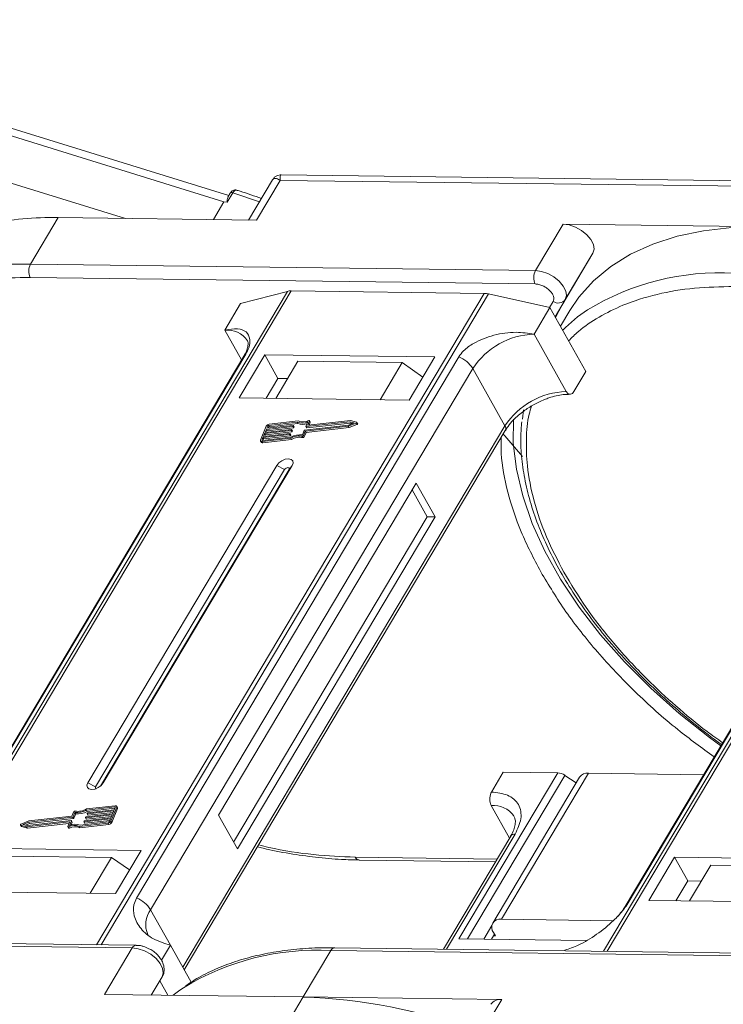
# Model space of a CAD drawing. Header units: millimetres. Extents: x -1374 to 811, y -432 to 1099.
# Tile 36 of 53: x 161 to 214, y 835 to 910. Entities that reach past the tile are written whole.
import ezdxf

# ---------------------------------------------------------------- set-up
doc = ezdxf.new("R2010")
doc.units = ezdxf.units.MM

msp = doc.modelspace()

# ---------------------------------------------------------------- linework, layer by layer
at = {"color": 7, "linetype": 'Continuous', "lineweight": 15}
for p, q in [((176.589, 896.401), (133.27, 909.832)), ((133.412, 909.195), (176.214, 895.925)), ((168.696, 894.652), (157.582, 898.098)), ((179.925, 897.615), (178.091, 894.531)), ((219.415, 897.488), (180.584, 897.988)), ((178.702, 894.524), (180.511, 897.566)), ((180.511, 897.566), (219.044, 897.07)), ((176.898, 896.613), (176.468, 895.89)), ((176.693, 896.577), (176.511, 896.27)), ((178.92, 895.925), (176.898, 896.613)), ((176.214, 895.925), (175.406, 894.566)), ((176.468, 895.89), (176.214, 895.925)), ((161.447, 891.17), (163.558, 894.719)), ((163.558, 894.719), (178.702, 894.524)), ((202.09, 894.223), (199.979, 890.674)), ((217.234, 894.028), (202.09, 894.223)), ((204.363, 892.013), (201.977, 888)), ((202.252, 888.464), (204.363, 892.013)), ((199.979, 890.674), (161.447, 891.17)), ((161.434, 890.148), (199.966, 889.652)), ((181.051, 889.092), (151.494, 839.398)), ((151.765, 839.394), (181.343, 889.125)), ((196.065, 888.936), (166.487, 839.205)), ((166.843, 839.2), (196.4, 888.895)), ((177.484, 888.153), (181.051, 889.092)), ((181.343, 889.125), (196.065, 888.936)), ((196.4, 888.895), (201.078, 887.849)), ((176.278, 886.125), (177.484, 888.153)), ((199.872, 885.821), (201.078, 887.849)), ((201.33, 888.326), (201.05, 887.855)), ((201.078, 887.849), (203.818, 882.96)), ((201.47, 887.149), (202.252, 888.464)), ((201.471, 887.148), (201.977, 888)), ((201.977, 888), (201.498, 887.1)), ((234.727, 888.401), (205.171, 838.707)), ((205.442, 838.703), (235.02, 888.434)), ((202.599, 887.632), (201.878, 886.421)), ((176.278, 886.125), (177.553, 883.85)), ((202.323, 881.446), (199.872, 885.821)), ((177.729, 884.147), (153.152, 842.825)), ((153.294, 842.978), (177.871, 884.3)), ((194.122, 884.09), (169.545, 842.769)), ((179.321, 884.247), (177.361, 880.951)), ((192.298, 884.08), (179.321, 884.247)), ((179.321, 884.247), (180.33, 882.445)), ((190.338, 880.784), (192.298, 884.08)), ((181.852, 883.754), (180.163, 880.915)), ((189.815, 883.652), (181.852, 883.754)), ((188.126, 880.813), (189.815, 883.652)), ((189.815, 883.652), (191.374, 882.526)), ((231.406, 883.456), (206.829, 842.134)), ((206.971, 842.287), (231.548, 883.609)), ((170.615, 841.877), (195.192, 883.199)), ((197.643, 878.824), (195.192, 883.199)), ((202.913, 881.439), (203.818, 882.96)), ((180.33, 882.445), (179.426, 880.925)), ((181.067, 882.436), (180.33, 882.445)), ((177.361, 880.951), (190.338, 880.784)), ((199.067, 880.05), (198.98, 879.339)), ((197.643, 878.824), (173.066, 837.503)), ((179.481, 878.633), (181.491, 878.861)), ((179.554, 878.81), (179.481, 878.633)), ((179.611, 878.707), (179.554, 878.81)), ((181.792, 879.106), (179.627, 878.861)), ((179.627, 878.861), (179.685, 878.758)), ((181.863, 879.198), (179.664, 878.949)), ((179.685, 878.758), (181.849, 879.003)), ((181.509, 878.842), (181.491, 878.798)), ((181.567, 878.751), (181.509, 878.854)), ((181.567, 878.739), (181.509, 878.842)), ((181.849, 879.003), (181.792, 879.106)), ((182.369, 878.496), (185.709, 878.874)), ((182.459, 878.781), (182.6, 879.122)), ((185.819, 879.139), (182.478, 878.762)), ((182.536, 878.659), (185.876, 879.036)), ((182.738, 879.201), (182.607, 878.881)), ((182.617, 878.863), (182.607, 878.881)), ((185.877, 879.23), (182.625, 878.863)), ((182.702, 878.871), (182.796, 879.099)), ((182.796, 879.123), (182.738, 879.226)), ((182.738, 879.201), (182.796, 879.099)), ((185.696, 878.788), (186.302, 879.029)), ((185.709, 878.874), (186.155, 879.051)), ((185.753, 878.685), (186.36, 878.926)), ((186.155, 879.051), (185.819, 879.139)), ((185.876, 879.036), (185.819, 879.139)), ((185.876, 879.036), (186.022, 878.998)), ((186.336, 879.11), (185.877, 879.23)), ((186.302, 879.029), (186.36, 878.926)), ((186.41, 878.995), (186.353, 879.098)), ((173.186, 837.289), (197.674, 878.463)), ((179.443, 878.798), (179.006, 877.736)), ((181.2, 878.153), (179.19, 877.926)), ((179.226, 878.014), (181.236, 878.242)), ((179.317, 878.235), (179.226, 878.014)), ((181.327, 878.463), (179.317, 878.235)), ((179.375, 878.132), (179.317, 878.235)), ((179.331, 878.026), (179.375, 878.132)), ((179.354, 878.324), (181.364, 878.551)), ((179.445, 878.545), (179.354, 878.324)), ((179.375, 878.132), (181.385, 878.36)), ((181.454, 878.772), (179.445, 878.545)), ((179.502, 878.442), (179.445, 878.545)), ((179.459, 878.336), (179.502, 878.442)), ((179.502, 878.442), (181.512, 878.669)), ((179.586, 878.645), (179.611, 878.707)), ((181.258, 878.05), (181.2, 878.153)), ((181.255, 878.223), (181.237, 878.178)), ((181.295, 878.075), (181.237, 878.178)), ((181.313, 878.132), (181.255, 878.235)), ((181.313, 878.12), (181.255, 878.223)), ((181.295, 878.075), (181.313, 878.12)), ((181.385, 878.36), (181.327, 878.463)), ((181.382, 878.532), (181.364, 878.488)), ((181.422, 878.385), (181.364, 878.488)), ((181.44, 878.442), (181.382, 878.545)), ((181.44, 878.429), (181.382, 878.532)), ((181.422, 878.385), (181.44, 878.429)), ((181.512, 878.669), (181.454, 878.772)), ((181.549, 878.695), (181.491, 878.798)), ((181.549, 878.695), (181.567, 878.739)), ((182.192, 878.129), (182.332, 878.471)), ((182.275, 878.075), (182.416, 878.417)), ((182.333, 877.972), (182.275, 878.075)), ((182.333, 877.972), (182.473, 878.314)), ((182.416, 878.417), (185.696, 878.788)), ((182.473, 878.314), (182.416, 878.417)), ((182.459, 878.768), (182.517, 878.665)), ((182.473, 878.314), (185.753, 878.685)), ((182.536, 878.659), (182.478, 878.762)), ((185.753, 878.685), (185.696, 878.788)), ((179.006, 877.662), (179.064, 877.559)), ((179.19, 877.926), (179.117, 877.749)), ((179.117, 877.749), (179.139, 877.711)), ((179.118, 877.623), (181.317, 877.871)), ((179.176, 877.52), (179.118, 877.623)), ((179.155, 877.711), (181.319, 877.956)), ((179.176, 877.52), (181.375, 877.768)), ((179.248, 877.823), (179.19, 877.926)), ((179.204, 877.717), (179.248, 877.823)), ((179.248, 877.823), (181.258, 878.05)), ((181.375, 877.768), (181.317, 877.871)), ((182.179, 878.026), (182.237, 877.923)), ((180.244, 875.805), (165.829, 851.569)), ((180.244, 875.805), (180.839, 875.491)), ((180.839, 875.491), (166.424, 851.255)), ((166.801, 851.319), (181.175, 875.487)), ((167.009, 851.554), (181.424, 875.79)), ((181.424, 875.79), (181.175, 875.487)), ((190.875, 874.442), (175.797, 849.091)), ((192.317, 871.868), (190.875, 874.442)), ((191.727, 871.876), (190.574, 873.935)), ((176.951, 847.032), (191.727, 871.876)), ((177.239, 846.517), (192.317, 871.868)), ((192.317, 871.868), (191.727, 871.876)), ((201.672, 852.329), (194.133, 839.654)), ((194.799, 839.646), (202.229, 852.138)), ((196.62, 850.862), (197.524, 852.383)), ((203.348, 852.008), (196.714, 840.854)), ((197.379, 841.145), (204.013, 852.299)), ((197.524, 852.383), (201.672, 852.329)), ((203.085, 851.566), (202.229, 852.138)), ((212.808, 852.186), (204.013, 852.299)), ((166.424, 851.255), (165.829, 851.569)), ((167.009, 851.554), (166.856, 851.367)), ((167.879, 849.729), (165.714, 849.484)), ((167.915, 849.817), (165.716, 849.568)), ((165.772, 849.381), (167.887, 849.62)), ((165.833, 849.286), (167.843, 849.514)), ((167.591, 848.642), (168.027, 849.703)), ((167.648, 848.539), (168.084, 849.6)), ((167.843, 849.514), (167.916, 849.691)), ((167.909, 849.674), (167.879, 849.729)), ((168.085, 849.675), (168.027, 849.778)), ((168.027, 849.703), (168.084, 849.6)), ((196.607, 849.84), (198.001, 847.351)), ((164.664, 848.943), (161.324, 848.566)), ((164.618, 849.022), (161.338, 848.652)), ((161.382, 848.463), (164.722, 848.841)), ((164.758, 849.365), (164.618, 849.022)), ((164.722, 848.841), (164.664, 848.943)), ((164.842, 849.311), (164.701, 848.969)), ((164.759, 848.866), (164.701, 848.969)), ((164.759, 848.866), (164.899, 849.208)), ((164.899, 849.208), (164.842, 849.311)), ((167.552, 848.806), (165.542, 848.579)), ((165.579, 848.667), (167.589, 848.895)), ((165.651, 848.907), (165.669, 848.952)), ((165.651, 848.895), (165.709, 848.792)), ((167.68, 849.116), (165.67, 848.888)), ((165.727, 848.786), (165.67, 848.888)), ((165.706, 848.977), (167.716, 849.204)), ((165.772, 849.381), (165.714, 849.484)), ((165.727, 848.786), (167.632, 849.001)), ((165.778, 849.217), (165.796, 849.261)), ((165.778, 849.205), (165.836, 849.102)), ((167.807, 849.425), (165.797, 849.198)), ((165.855, 849.095), (165.797, 849.198)), ((165.855, 849.095), (167.76, 849.311)), ((167.48, 848.629), (167.552, 848.806)), ((167.589, 848.895), (167.68, 849.116)), ((167.716, 849.204), (167.807, 849.425)), ((175.797, 849.091), (177.239, 846.517)), ((160.681, 848.342), (160.738, 848.239)), ((160.698, 848.329), (161.156, 848.209)), ((160.755, 848.227), (160.698, 848.329)), ((161.338, 848.652), (160.731, 848.411)), ((160.755, 848.227), (161.214, 848.106)), ((161.324, 848.566), (160.878, 848.389)), ((160.878, 848.389), (161.215, 848.3)), ((161.069, 848.339), (161.382, 848.463)), ((161.156, 848.209), (164.408, 848.577)), ((161.214, 848.106), (161.156, 848.209)), ((161.214, 848.106), (164.389, 848.465)), ((161.215, 848.3), (164.555, 848.678)), ((161.382, 848.463), (161.324, 848.566)), ((164.295, 848.238), (164.427, 848.558)), ((164.295, 848.213), (164.353, 848.11)), ((164.416, 848.104), (164.358, 848.207)), ((164.423, 848.55), (164.408, 848.577)), ((164.574, 848.659), (164.434, 848.317)), ((164.549, 848.355), (164.632, 848.556)), ((164.632, 848.569), (164.574, 848.672)), ((164.574, 848.659), (164.632, 848.556)), ((165.171, 848.242), (167.37, 848.49)), ((165.171, 848.242), (165.228, 848.139)), ((165.228, 848.139), (167.427, 848.388)), ((165.242, 848.334), (167.406, 848.579)), ((165.524, 848.598), (165.542, 848.642)), ((165.524, 848.585), (165.581, 848.483)), ((165.6, 848.476), (165.542, 848.579)), ((165.6, 848.476), (167.505, 848.691)), ((167.37, 848.49), (167.427, 848.388)), ((167.648, 848.539), (167.591, 848.642)), ((198.089, 847.5), (192.953, 838.864)), ((193.197, 838.861), (198.422, 847.645)), ((169.892, 846.408), (156.915, 846.575)), ((159.68, 845.978), (167.643, 845.875)), ((166.015, 843.137), (167.643, 845.875)), ((167.643, 845.875), (169.012, 844.928)), ((167.932, 843.113), (169.892, 846.408)), ((197.046, 845.746), (186.232, 845.885)), ((210.592, 845.884), (208.632, 842.589)), ((223.569, 845.717), (210.592, 845.884)), ((211.601, 844.083), (210.592, 845.884)), ((186.524, 845.67), (196.921, 845.536)), ((213.357, 845.287), (211.729, 842.549)), ((213.357, 845.287), (221.32, 845.184)), ((211.601, 844.083), (210.697, 842.562)), ((212.633, 844.07), (211.601, 844.083)), ((154.955, 843.28), (167.932, 843.113)), ((208.632, 842.589), (221.609, 842.422)), ((170.615, 841.877), (172.129, 839.176)), ((196.648, 840.666), (196.032, 839.63)), ((205.906, 841.035), (197.379, 841.145)), ((196.848, 840.002), (196.622, 839.622)), ((196.92, 839.873), (196.772, 839.875)), ((196.776, 840.131), (196.92, 839.873)), ((130.688, 839.454), (169.22, 838.958)), ((169.518, 839.166), (130.986, 839.662)), ((172.129, 839.176), (171.444, 838.025)), ((172.129, 839.176), (173.717, 836.341)), ((223.195, 838.475), (184.662, 838.971)), ((194.133, 839.654), (203.847, 839.529)), ((169.22, 838.958), (167.109, 835.409)), ((182.254, 835.214), (184.365, 838.763)), ((184.365, 838.763), (222.897, 838.267)), ((202.186, 838.745), (202.211, 838.789)), ((171.494, 836.748), (170.67, 835.363)), ((170.67, 835.363), (171.494, 836.748)), ((171.315, 836.448), (171.931, 835.347)), ((167.109, 835.409), (182.254, 835.214)), ((182.254, 835.214), (180.445, 832.172)), ((197.399, 835.019), (182.254, 835.214)), ((195.589, 831.977), (197.399, 835.019))]:
    msp.add_line(p, q, dxfattribs=at)
at = {"color": 7, "linetype": 'Continuous', "lineweight": 15, "flags": 128}
for points in [[(204.363, 892.013), (204.451, 892.313), (204.397, 892.666), (204.207, 893.043), (203.897, 893.411), (203.493, 893.737), (203.03, 893.995), (202.549, 894.162), (202.09, 894.223)], [(217.234, 894.028), (214.959, 893.966), (212.804, 893.723), (210.787, 893.3), (208.924, 892.701), (207.23, 891.93), (205.719, 890.993), (204.402, 889.899), (203.291, 888.656), (202.599, 887.632)], [(202.252, 888.464), (202.34, 888.764), (202.287, 889.117), (202.097, 889.494), (201.786, 889.862), (201.382, 890.188), (200.92, 890.446), (200.438, 890.613), (199.979, 890.674)], [(177.729, 884.147), (177.788, 884.226), (177.871, 884.3)], [(181.491, 878.861), (181.496, 878.861), (181.501, 878.86), (181.505, 878.859), (181.508, 878.856), (181.51, 878.853), (181.511, 878.85), (181.511, 878.846), (181.509, 878.842)], [(182.607, 878.881), (182.605, 878.877), (182.605, 878.873), (182.606, 878.87), (182.608, 878.867), (182.611, 878.865), (182.615, 878.863), (182.62, 878.862), (182.625, 878.863)], [(182.675, 879.232), (182.69, 879.237), (182.704, 879.24), (182.717, 879.239), (182.728, 879.236), (182.735, 879.23), (182.74, 879.222), (182.741, 879.212), (182.738, 879.201)], [(186.336, 879.11), (186.347, 879.105), (186.354, 879.097), (186.356, 879.086), (186.353, 879.073), (186.345, 879.06), (186.333, 879.048), (186.319, 879.037), (186.302, 879.029)], [(186.36, 878.926), (186.376, 878.934), (186.391, 878.945), (186.403, 878.957), (186.41, 878.97), (186.413, 878.983), (186.411, 878.994), (186.41, 878.995)], [(214.116, 854.386), (213.248, 855.024), (210.938, 856.859), (208.772, 858.788), (206.769, 860.795), (204.945, 862.861), (203.316, 864.97), (201.896, 867.103), (200.697, 869.242), (199.73, 871.37), (199.002, 873.467), (198.52, 875.516), (198.288, 877.5), (198.303, 879.334)], [(181.236, 878.242), (181.242, 878.242), (181.246, 878.241), (181.25, 878.24), (181.253, 878.237), (181.255, 878.234), (181.256, 878.231), (181.256, 878.227), (181.255, 878.223)], [(181.364, 878.551), (181.369, 878.551), (181.374, 878.551), (181.377, 878.549), (181.381, 878.547), (181.383, 878.544), (181.384, 878.54), (181.383, 878.536), (181.382, 878.532)], [(182.478, 878.762), (182.473, 878.761), (182.468, 878.762), (182.464, 878.764), (182.461, 878.766), (182.459, 878.769), (182.458, 878.772), (182.458, 878.776), (182.459, 878.781)], [(198.978, 876.474), (197.638, 878.059), (197.516, 878.196)], [(179.118, 877.623), (179.087, 877.621), (179.059, 877.625), (179.035, 877.634), (179.017, 877.648), (179.004, 877.666), (178.998, 877.687), (178.999, 877.711), (179.006, 877.736)], [(179.117, 877.749), (179.115, 877.74), (179.115, 877.733), (179.117, 877.725), (179.121, 877.72), (179.127, 877.715), (179.135, 877.712), (179.144, 877.711), (179.155, 877.711)], [(181.424, 875.79), (181.494, 875.985), (181.464, 876.151), (181.338, 876.263), (181.135, 876.305), (180.887, 876.269), (180.63, 876.161), (180.404, 875.999), (180.244, 875.805)], [(181.175, 875.487), (181.195, 875.542), (181.187, 875.589), (181.151, 875.621), (181.093, 875.633), (181.022, 875.623), (180.949, 875.592), (180.885, 875.546), (180.839, 875.491)], [(165.829, 851.569), (165.759, 851.375), (165.789, 851.209), (165.915, 851.096), (166.118, 851.055), (166.366, 851.09), (166.623, 851.198), (166.849, 851.361), (167.009, 851.554)], [(166.424, 851.255), (166.404, 851.2), (166.413, 851.152), (166.449, 851.12), (166.452, 851.119)], [(167.916, 849.691), (167.918, 849.699), (167.919, 849.707), (167.917, 849.714), (167.913, 849.72), (167.906, 849.725), (167.898, 849.728), (167.889, 849.729), (167.879, 849.729)], [(167.915, 849.817), (167.946, 849.818), (167.974, 849.814), (167.998, 849.805), (168.017, 849.792), (168.029, 849.774), (168.035, 849.753), (168.034, 849.729), (168.027, 849.703)], [(165.67, 848.888), (165.664, 848.888), (165.66, 848.889), (165.656, 848.89), (165.653, 848.893), (165.651, 848.896), (165.65, 848.899), (165.65, 848.903), (165.651, 848.907)], [(165.797, 849.198), (165.792, 849.198), (165.787, 849.199), (165.783, 849.2), (165.78, 849.202), (165.778, 849.205), (165.777, 849.209), (165.777, 849.213), (165.778, 849.217)], [(160.698, 848.329), (160.687, 848.335), (160.68, 848.343), (160.678, 848.354), (160.681, 848.366), (160.688, 848.379), (160.7, 848.392), (160.715, 848.403), (160.731, 848.411)], [(160.738, 848.239), (160.744, 848.232), (160.755, 848.227)], [(164.358, 848.207), (164.344, 848.202), (164.329, 848.2), (164.316, 848.2), (164.306, 848.204), (164.298, 848.21), (164.293, 848.218), (164.292, 848.227), (164.295, 848.238)], [(164.353, 848.11), (164.356, 848.107), (164.363, 848.101), (164.374, 848.097), (164.387, 848.097), (164.401, 848.099), (164.416, 848.104)], [(164.427, 848.558), (164.428, 848.562), (164.428, 848.566), (164.427, 848.57), (164.425, 848.573), (164.422, 848.575), (164.418, 848.577), (164.413, 848.577), (164.408, 848.577)], [(164.555, 848.678), (164.561, 848.678), (164.565, 848.678), (164.569, 848.676), (164.572, 848.674), (164.574, 848.671), (164.575, 848.667), (164.575, 848.663), (164.574, 848.659)], [(165.542, 848.579), (165.537, 848.579), (165.533, 848.579), (165.529, 848.581), (165.526, 848.583), (165.523, 848.586), (165.522, 848.59), (165.523, 848.594), (165.524, 848.598)], [(186.524, 845.67), (186.524, 845.67), (186.515, 845.67)], [(206.827, 842.131), (206.888, 842.213), (206.971, 842.287)], [(184.662, 838.971), (184.662, 838.971), (184.671, 838.971)], [(169.22, 838.958), (169.679, 838.897), (170.161, 838.731), (170.624, 838.473), (171.028, 838.146), (171.338, 837.779), (171.528, 837.402), (171.581, 837.048), (171.494, 836.748)], [(172.338, 835.342), (172.849, 835.729), (173.119, 835.918)]]:
    msp.add_lwpolyline(points, dxfattribs=at)
at = {"color": 7, "linetype": 'Continuous', "lineweight": 15}
for centre, radius, start, end in [((176.82, 896.457), 0.174, 63.30308, 136.49349), ((163.05, 869.885), 24.839, 88.82822, 101.25928), ((160.924, 866.646), 24.529, 88.77906, 102.56792), ((162.426, 890.646), 1.11, 151.86538, 206.65442), ((200.958, 890.15), 1.11, 151.86538, 206.65442), ((214.066, 870.99), 19.517, 86.89523, 121.269), ((181.319, 888.027), 1.098, 88.72031, 104.14409), ((196.034, 887.298), 1.638, 77.08998, 88.8989), ((201.721, 888.866), 0.666, 234.0762, 322.90297), ((210.568, 877.744), 11.94, 123.74678, 135.50714), ((176.485, 884.319), 1.817, 33.1952, 96.53301), ((200.062, 879.994), 5.83, 91.86957, 146.65022), ((193.313, 882.031), 2.213, 31.86898, 68.55124), ((202.513, 875.619), 5.83, 91.86957, 146.65022), ((179.696, 878.664), 0.287, 96.59253, 152.29321), ((179.638, 878.766), 0.0955, 96.59253, 152.29321), ((182.176, 880.074), 1.042, 248.35959, 294.01857), ((182.223, 879.921), 0.991, 247.84687, 288.77105), ((182.233, 880.065), 0.943, 246.89164, 297.97103), ((182.771, 879.111), 0.0276, 333.09852, 26.5741), ((197.365, 878.618), 0.346, 333.31625, 36.51573), ((179.696, 878.663), 0.0955, 96.59253, 152.29321), ((181.195, 878.201), 0.0478, 276.59253, 332.29321), ((181.252, 878.098), 0.0478, 276.59253, 332.29321), ((181.3, 878.126), 0.0138, 333.02121, 26.65141), ((182.009, 876.766), 1.375, 82.36132, 120.10827), ((181.322, 878.51), 0.0478, 276.59253, 332.29321), ((181.379, 878.407), 0.0478, 276.59253, 332.29321), ((181.428, 878.436), 0.0138, 333.02121, 26.65141), ((181.449, 878.82), 0.0478, 276.59253, 332.29321), ((181.507, 878.717), 0.0478, 276.59253, 332.29321), ((181.555, 878.745), 0.0138, 333.02121, 26.65141), ((182.194, 878.115), 0.0903, 260.49805, 333.59787), ((182.374, 878.449), 0.0478, 96.59253, 152.29321), ((182.531, 878.676), 0.0183, 217.91724, 283.38081), ((179.151, 877.626), 0.11, 217.91724, 283.38081), ((181.94, 876.885), 1.167, 78.13867, 122.23452), ((181.997, 876.782), 1.167, 78.13867, 122.23452), ((182.252, 878.012), 0.0903, 260.49805, 333.59787), ((201.617, 851.261), 1.07, 55.09609, 87.03844), ((203.932, 851.577), 0.727, 83.64232, 143.56702), ((165.094, 850.555), 1.167, 258.13867, 302.23452), ((168.011, 849.638), 0.0826, 333.02121, 26.65141), ((196.769, 847.937), 1.91, 35.13686, 94.86934), ((164.659, 848.991), 0.0478, 276.59253, 332.29321), ((164.717, 848.888), 0.0478, 276.59253, 332.29321), ((164.839, 849.324), 0.0903, 80.49805, 153.59787), ((165.024, 850.673), 1.375, 262.36132, 300.10827), ((165.082, 850.57), 1.375, 262.36132, 300.10827), ((165.712, 848.929), 0.0478, 96.59253, 152.29321), ((165.723, 848.803), 0.0183, 217.91724, 283.38081), ((165.839, 849.239), 0.0478, 96.59253, 152.29321), ((165.85, 849.113), 0.0183, 217.91724, 283.38081), ((164.801, 847.374), 0.943, 66.89164, 117.97103), ((164.858, 847.271), 0.943, 66.89164, 117.97103), ((164.858, 847.366), 1.042, 68.35959, 114.01857), ((164.619, 848.562), 0.0138, 333.02121, 26.65141), ((165.584, 848.62), 0.0478, 96.59253, 152.29321), ((165.596, 848.494), 0.0183, 217.91724, 283.38081), ((167.337, 848.775), 0.287, 276.59253, 332.29321), ((167.395, 848.674), 0.0955, 276.59253, 332.29321), ((167.395, 848.672), 0.287, 276.59253, 332.29321), ((198.381, 847.284), 0.363, 83.64232, 143.56702), ((186.567, 846.033), 0.367, 203.79329, 261.81678), ((168.736, 840.709), 2.213, 31.86898, 68.55124), ((172.153, 840.746), 1.909, 143.64522, 203.44279), ((197.27, 840.523), 0.631, 80.05661, 218.47393), ((169.538, 838.82), 0.346, 93.05406, 156.53827), ((184.694, 838.609), 0.363, 94.95278, 154.87747), ((183.303, 819.313), 19.479, 86.87659, 121.52214), ((180.99, 794.485), 40.748, 69.35834, 88.22275), ((197.288, 834.138), 0.888, 82.87283, 144.3365)]:
    msp.add_arc(centre, radius, start, end, dxfattribs=at)
for points, knots in [([(180.581, 897.988), (180.526, 897.985), (180.408, 897.979), (180.228, 897.913), (180.051, 897.795), (179.967, 897.673), (179.924, 897.612)], [0, 0, 0, 0, 0.2124417, 0.4552729, 0.7219822, 1, 1, 1, 1]), ([(180.511, 897.566), (180.41, 897.616), (180.208, 897.718), (180.013, 897.732), (179.962, 897.639), (179.943, 897.604)], [0, 0, 0, 0, 0.384879, 0.766722, 1, 1, 1, 1]), ([(180.583, 897.98), (180.58, 897.982), (180.534, 898.02), (180.493, 897.89), (180.505, 897.674), (180.511, 897.566)], [0, 0, 0, 0, 0.038208, 0.516776, 1, 1, 1, 1]), ([(176.468, 895.89), (176.467, 895.891), (176.465, 895.891), (176.462, 895.893), (176.458, 895.899), (176.452, 895.924), (176.456, 896.026), (176.463, 896.166), (176.503, 896.236), (176.52, 896.264)], [0, 0, 0, 0, 0.004922, 0.009833, 0.018286, 0.04476, 0.169478, 0.668546, 1, 1, 1, 1]), ([(177.153, 896.83), (177.112, 896.837), (177.026, 896.853), (176.898, 896.804), (176.783, 896.712), (176.723, 896.622), (176.693, 896.576)], [0, 0, 0, 0, 0.232166, 0.48256, 0.740719, 1, 1, 1, 1]), ([(177.155, 896.827), (177.152, 896.829), (177.136, 896.839), (177.085, 896.827), (177, 896.768), (176.93, 896.662), (176.898, 896.613)], [0, 0, 0, 0, 0.044637, 0.263114, 0.658129, 1, 1, 1, 1]), ([(179.068, 896.174), (178.527, 896.373), (177.887, 896.607), (177.251, 896.795), (177.154, 896.824)], [0, 0, 0, 0, 0.8478756, 1, 1, 1, 1]), ([(155.677, 889.566), (156.578, 889.746), (158.381, 890.106), (160.416, 890.134), (161.434, 890.148)], [0, 0, 0, 0, 0.500194, 1, 1, 1, 1]), ([(199.966, 889.652), (200.054, 889.645), (200.235, 889.63), (200.533, 889.524), (200.816, 889.367), (201.059, 889.169), (201.248, 888.947), (201.364, 888.716), (201.4, 888.497), (201.353, 888.382), (201.33, 888.326)], [0, 0, 0, 0, 0.12225, 0.25, 0.37775, 0.5, 0.62225, 0.75, 0.87775, 1, 1, 1, 1]), ([(202.505, 885.303), (202.746, 885.55), (203.419, 886.238), (204.801, 887.155), (206.775, 888.145), (209.198, 888.909), (212.039, 889.401), (214.097, 889.439), (215.11, 889.457)], [0, 0, 0, 0, 0.0892615, 0.2481902, 0.4071382, 0.6104349, 0.8081913, 1, 1, 1, 1]), ([(177.871, 884.3), (177.957, 884.466), (178.176, 884.896), (178.221, 885.516), (177.952, 886.042), (177.295, 886.308), (176.619, 886.186), (176.278, 886.125)], [0, 0, 0, 0, 0.111335, 0.286497, 0.521289, 0.758582, 1, 1, 1, 1]), ([(199.872, 885.821), (199.419, 885.89), (198.435, 886.039), (196.794, 885.804), (195.423, 885.258), (194.524, 884.639), (194.239, 884.249), (194.122, 884.09)], [0, 0, 0, 0, 0.222481, 0.483081, 0.73977, 0.893878, 1, 1, 1, 1]), ([(178.004, 885.317), (178.004, 885.316), (178.035, 885.278), (178.049, 885.208), (178.059, 884.965), (177.967, 884.626), (177.853, 884.337), (177.737, 884.165), (177.723, 884.145)], [0, 0, 0, 0, 0.005744, 0.306611, 0.531667, 0.753453, 0.971797, 1, 1, 1, 1]), ([(199.819, 880.428), (200.098, 880.572), (200.491, 880.773), (201.081, 880.985), (201.568, 881.121), (202.117, 881.218), (202.448, 881.226), (202.615, 881.23)], [0, 0, 0, 0, 0.294099, 0.412703, 0.605791, 0.800293, 1, 1, 1, 1]), ([(202.913, 881.439), (202.876, 881.387), (202.802, 881.285), (202.662, 881.222), (202.52, 881.238), (202.403, 881.321), (202.346, 881.411), (202.323, 881.446)], [0, 0, 0, 0, 0.214694, 0.429388, 0.644082, 0.858775, 1, 1, 1, 1]), ([(197.685, 878.464), (197.747, 878.568), (197.906, 878.834), (198.25, 879.232), (198.663, 879.626), (199.162, 880.03), (199.568, 880.276), (199.819, 880.428)], [0, 0, 0, 0, 0.149323, 0.380846, 0.555425, 0.724977, 1, 1, 1, 1]), ([(202.146, 867.652), (201.678, 868.551), (200.728, 870.378), (199.804, 873.108), (199.317, 875.604), (199.249, 877.808), (199.368, 879.33), (199.607, 880.126), (199.669, 880.332)], [0, 0, 0, 0, 0.198524, 0.403205, 0.613647, 0.778148, 0.942668, 1, 1, 1, 1]), ([(198.934, 879.136), (198.9, 878.75), (198.82, 877.831), (198.909, 876.308), (199.167, 874.592), (199.613, 872.837), (200.235, 871.056), (201.028, 869.26), (201.987, 867.46), (203.102, 865.669), (204.366, 863.897), (205.767, 862.158), (207.29, 860.465), (208.916, 858.835), (210.609, 857.295), (212.314, 855.888), (213.506, 854.966), (214.125, 854.527), (214.178, 854.49)], [0, 0, 0, 0, 0.050321, 0.119623, 0.188978, 0.258334, 0.327647, 0.39688, 0.465996, 0.534955, 0.603709, 0.672177, 0.740215, 0.807551, 0.873593, 0.936793, 0.994595, 1, 1, 1, 1]), ([(197.373, 877.956), (197.36, 877.543), (197.317, 876.212), (197.811, 873.783), (198.778, 870.754), (199.845, 868.698), (200.376, 867.675)], [0, 0, 0, 0, 0.1310472, 0.4233942, 0.7132597, 1, 1, 1, 1]), ([(200.376, 867.675), (200.989, 866.659), (202.23, 864.599), (204.669, 861.519), (207.533, 858.495), (210.529, 855.792), (212.675, 854.227), (213.614, 853.543)], [0, 0, 0, 0, 0.202029, 0.409492, 0.620744, 0.833942, 1, 1, 1, 1]), ([(214.258, 854.625), (213.857, 854.91), (212.609, 855.797), (210.668, 857.423), (208.251, 859.659), (205.928, 862.178), (203.783, 864.924), (202.686, 866.752), (202.146, 867.652)], [0, 0, 0, 0, 0.076289, 0.237481, 0.398693, 0.604886, 0.805459, 1, 1, 1, 1]), ([(196.62, 850.862), (196.589, 850.799), (196.528, 850.674), (196.487, 850.433), (196.492, 850.188), (196.537, 849.982), (196.587, 849.88), (196.607, 849.84)], [0, 0, 0, 0, 0.214694, 0.429388, 0.644082, 0.858775, 1, 1, 1, 1]), ([(198.422, 847.645), (198.61, 848.045), (198.898, 848.659), (198.878, 849.402), (198.704, 849.916), (198.356, 850.333), (197.733, 850.739), (197.058, 850.813), (196.62, 850.862)], [0, 0, 0, 0, 0.239457, 0.368361, 0.5, 0.631639, 0.760543, 1, 1, 1, 1]), ([(198.318, 849.025), (198.355, 848.96), (198.437, 848.818), (198.456, 848.505), (198.374, 848.099), (198.245, 847.753), (198.11, 847.547), (198.078, 847.499)], [0, 0, 0, 0, 0.209538, 0.461851, 0.698708, 0.93023, 1, 1, 1, 1]), ([(178.768, 846.675), (178.91, 846.639), (179.732, 846.431), (181.22, 846.157), (183.22, 845.867), (184.995, 845.705), (186.073, 845.689), (186.517, 845.683)], [0, 0, 0, 0, 0.052717, 0.30573, 0.561476, 0.819314, 1, 1, 1, 1]), ([(186.232, 845.885), (185.182, 845.936), (183.05, 846.037), (180.551, 846.396), (179.122, 846.77), (178.864, 846.837)], [0, 0, 0, 0, 0.442982, 0.899702, 1, 1, 1, 1]), ([(169.545, 842.769), (169.465, 842.593), (169.258, 842.14), (169.334, 841.305), (169.818, 840.396), (170.776, 839.592), (171.675, 839.315), (172.129, 839.176)], [0, 0, 0, 0, 0.111335, 0.286497, 0.521289, 0.758582, 1, 1, 1, 1]), ([(202.211, 838.789), (202.561, 838.905), (203.32, 839.158), (204.646, 839.954), (205.797, 840.892), (206.585, 841.71), (206.859, 842.12), (206.971, 842.287)], [0, 0, 0, 0, 0.222481, 0.483081, 0.73977, 0.893878, 1, 1, 1, 1]), ([(206.823, 842.133), (206.744, 842.005), (206.575, 841.731), (206.31, 841.445), (206.169, 841.293)], [0, 0, 0, 0, 0.4676766, 1, 1, 1, 1]), ([(170.63, 838.83), (170.432, 838.929), (170.157, 839.066), (169.778, 839.153), (169.609, 839.155), (169.519, 839.156)], [0, 0, 0, 0, 0.547109, 0.7598, 1, 1, 1, 1]), ([(184.669, 838.958), (184.474, 838.964), (183.631, 838.991), (182.206, 838.913), (180.404, 838.72), (178.688, 838.39), (177.059, 837.936), (175.535, 837.347), (174.261, 836.724), (173.556, 836.245), (173.273, 836.052)], [0, 0, 0, 0, 0.042725, 0.184157, 0.326261, 0.469019, 0.612495, 0.756832, 0.902269, 1, 1, 1, 1]), ([(171.491, 836.757), (171.499, 836.767), (171.609, 836.895), (171.669, 837.249), (171.619, 837.688), (171.445, 838.056), (171.222, 838.358), (170.953, 838.62), (170.734, 838.763), (170.63, 838.83)], [0, 0, 0, 0, 0.016393, 0.210718, 0.413738, 0.571929, 0.705512, 0.861477, 1, 1, 1, 1])]:
    msp.add_open_spline(points, degree=3, knots=knots, dxfattribs=at)

doc.saveas('drawing.dxf')
